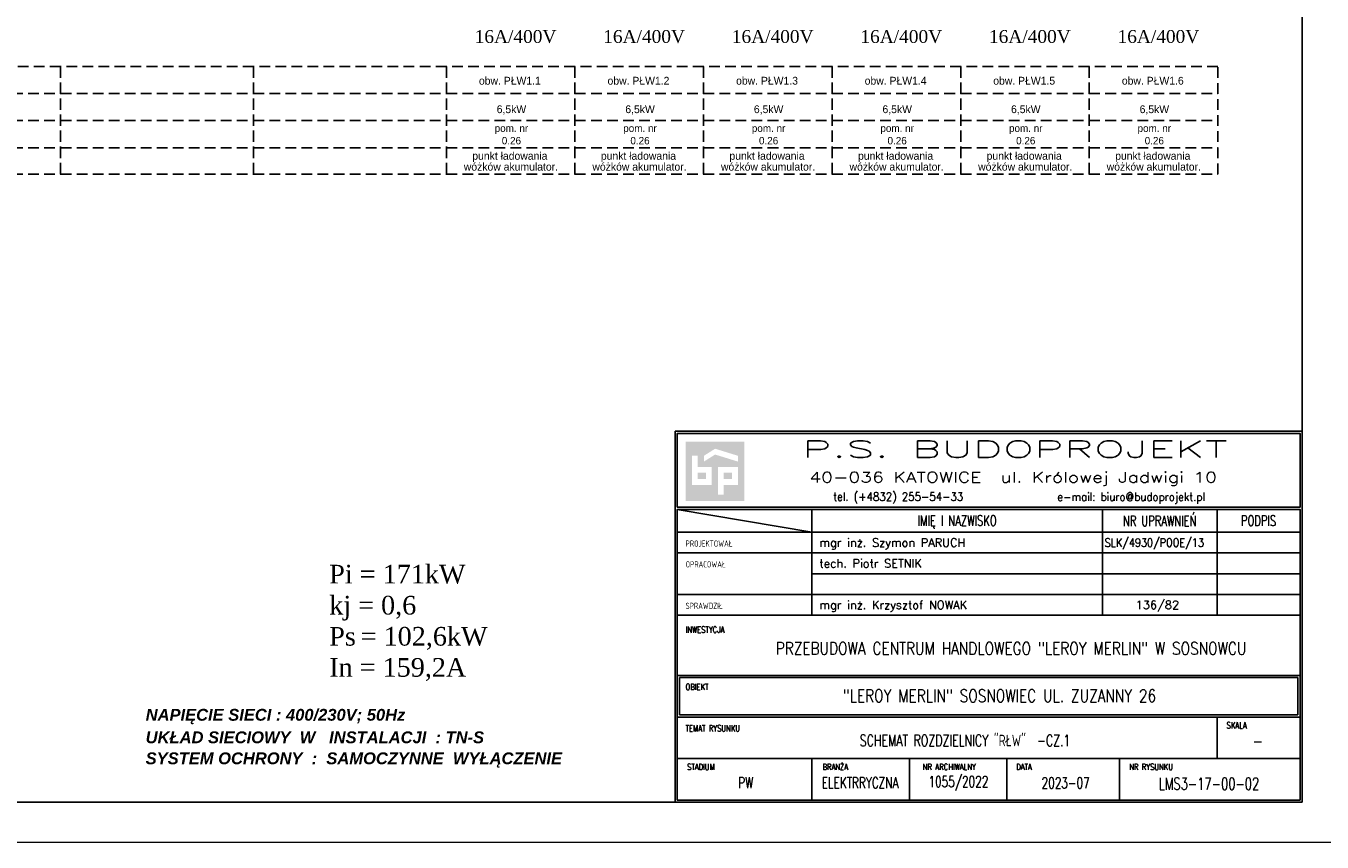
# Model space of a CAD drawing. Extents: x 45023 to 80158, y -8440 to -2500.
# Tile 3 of 14: x 50339 to 54888, y -8440 to -5577. Entities that reach past the tile are written whole.
import ezdxf
from ezdxf.enums import TextEntityAlignment as Align

# ---------------------------------------------------------------- set-up
doc = ezdxf.new("R2010")
doc.units = 0
doc.header["$MEASUREMENT"] = 0
doc.linetypes.add('DASHED2', pattern=[0.375, 0.25, -0.125])
doc.layers.add('_elek-opis', color=7, linetype='Continuous', lineweight=25)
for name, color, linetype in [('_TAB-TEXT', 7, 'Continuous'), ('_TABLICZKA', 7, 'Continuous'), ('R-RAM', 10, 'Continuous'), ('TABLICZKA', 7, 'Continuous')]:
    doc.layers.add(name, color=color, linetype=linetype)
doc.styles.add('ROMANS', font='romans', dxfattribs={"height": 3})
doc.styles.add('STYLE1', font='arial.ttf')

msp = doc.modelspace()

# ---------------------------------------------------------------- hatches: boundary and pattern name
at = {"layer": '_TABLICZKA'}
h = msp.add_hatch(color=256, dxfattribs=at)
h.paths.add_polyline_path([(52860, -7035.8), (52654.6, -7035.8), (52654.6, -7244.1), (52860, -7244.1)])
h.paths.add_polyline_path([(52838.2, -7085.3), (52838.2, -7105.7), (52758, -7080.9), (52718.7, -7105.7), (52718.7, -7085.3), (52758, -7060.5)], flags=16)
h.paths.add_polyline_path([(52838.2, -7124.6), (52838.2, -7187.3), (52788.6, -7187.3), (52788.6, -7222.2), (52768.2, -7222.2), (52768.2, -7124.6)], flags=16)
h.paths.add_polyline_path([(52817.8, -7145), (52817.8, -7166.9), (52788.6, -7166.9), (52788.6, -7145)], flags=0)
h.paths.add_polyline_path([(52746.4, -7124.6), (52746.4, -7187.3), (52676.4, -7187.3), (52676.4, -7085.3), (52696.8, -7085.3), (52696.8, -7124.6)], flags=16)
h.paths.add_polyline_path([(52726, -7145), (52726, -7166.9), (52696.8, -7166.9), (52696.8, -7145)], flags=0)

# ---------------------------------------------------------------- linework, layer by layer
at = {"linetype": 'DASHED2', "ltscale": 150}
for p, q in [((50009.9, -5814.6, 1.4), (50461.2, -5814.6, 1.6)), ((50461.2, -5814.6, 1.4), (51138, -5814.6, 1.6)), ((51138, -5814.6, 1.4), (51814.9, -5814.6, 1.6)), ((51814.9, -5814.6, 1.4), (52266.2, -5814.6, 1.6)), ((52266.2, -5814.6, 1.4), (52717.4, -5814.6, 1.6)), ((52717.4, -5814.6, 1.4), (53168.7, -5814.6, 1.6)), ((53168.7, -5814.6, 1.4), (53619.9, -5814.6, 1.6)), ((53619.9, -5814.6, 1.4), (54071.2, -5814.6, 1.6)), ((54071.2, -5814.6, 1.4), (54522.4, -5814.6, 1.6)), ((50009.9, -5909.6, 1.4), (50461.2, -5909.6, 1.6)), ((50461.2, -5909.6, 1.4), (51138, -5909.6, 1.6)), ((51138, -5909.6, 1.4), (51814.9, -5909.6, 1.6)), ((51814.9, -5909.6, 1.4), (52266.2, -5909.6, 1.6)), ((52266.2, -5909.6, 1.4), (52717.4, -5909.6, 1.6)), ((52717.4, -5909.6, 1.4), (53168.7, -5909.6, 1.6)), ((53168.7, -5909.6, 1.4), (53619.9, -5909.6, 1.6)), ((53619.9, -5909.6, 1.4), (54071.2, -5909.6, 1.6)), ((54071.2, -5909.6, 1.4), (54522.4, -5909.6, 1.6)), ((50009.9, -6004.6, 1.4), (50461.2, -6004.6, 1.6)), ((50461.2, -6004.6, 1.4), (51138, -6004.6, 1.6)), ((51138, -6004.6, 1.4), (51814.9, -6004.6, 1.6)), ((51814.9, -6004.6, 1.4), (52266.2, -6004.6, 1.6)), ((52266.2, -6004.6, 1.4), (52717.4, -6004.6, 1.6)), ((52717.4, -6004.6, 1.4), (53168.7, -6004.6, 1.6)), ((53168.7, -6004.6, 1.4), (53619.9, -6004.6, 1.6)), ((53619.9, -6004.6, 1.4), (54071.2, -6004.6, 1.6)), ((54071.2, -6004.6, 1.4), (54522.4, -6004.6, 1.6))]:
    msp.add_line(p, q, dxfattribs=at)
at = {"elevation": 0}
msp.add_lwpolyline([(46803.1, -8300.4), (54818.2, -8300.4), (54818.2, -2640.4), (46803.1, -2640.4)], close=True, dxfattribs=at)
at = {"linetype": 'DASHED2', "ltscale": 150, "elevation": 0.1}
for points in [[(50009.9, -6097), (50461.2, -6097), (50461.2, -5719.6), (50009.9, -5719.6)], [(50461.2, -6097), (51138, -6097), (51138, -5719.6), (50461.2, -5719.6)], [(51138, -6097), (51814.9, -6097), (51814.9, -5719.6), (51138, -5719.6)], [(51814.9, -6097), (52266.2, -6097), (52266.2, -5719.6), (51814.9, -5719.6)], [(52266.2, -6097), (52717.4, -6097), (52717.4, -5719.6), (52266.2, -5719.6)], [(52717.4, -6097), (53168.7, -6097), (53168.7, -5719.6), (52717.4, -5719.6)], [(53168.7, -6097), (53619.9, -6097), (53619.9, -5719.6), (53168.7, -5719.6)], [(53619.9, -6097), (54071.2, -6097), (54071.2, -5719.6), (53619.9, -5719.6)], [(54071.2, -6097), (54522.4, -6097), (54522.4, -5719.6), (54071.2, -5719.6)]]:
    msp.add_lwpolyline(points, close=True, dxfattribs=at)
at = {"layer": '_TABLICZKA'}
for p, q in [((53097.4, -7273.2, 0), (53097.4, -7644.8, 0)), ((54117.3, -7273.2, 0), (54117.3, -7644.8, 0)), ((54519.5, -7273.2, 0), (54519.5, -7644.8, 0)), ((52625.4, -7353.4, 0), (54810.9, -7353.4, 0)), ((52625.4, -7426.2, 0), (54810.9, -7426.2, 0)), ((53097.4, -7499.1, 0), (54810.9, -7499.1, 0)), ((52625.4, -7571.9, 0), (54810.9, -7571.9, 0)), ((52625.4, -7856, 0), (54810.9, -7856, 0)), ((52632.7, -7863.3, 0), (52632.7, -7994.4, 0)), ((52632.7, -7863.3, 0), (54803.6, -7863.3, 0)), ((54803.6, -7863.3, 0), (54803.6, -7994.4, 0)), ((52625.4, -8001.7, 0), (54810.9, -8001.7, 0)), ((52632.7, -7994.4, 0), (54803.6, -7994.4, 0)), ((54519.5, -8001.7, 0), (54519.5, -8147.4, 0)), ((52625.4, -8147.4, 0), (54810.9, -8147.4, 0)), ((53097.4, -8147.4, 0), (53097.4, -8293.1, 0)), ((53439.8, -8147.4, 0), (53439.8, -8293.1, 0)), ((53782.2, -8147.4, 0), (53782.2, -8293.1, 0)), ((54177.1, -8147.4, 0), (54177.1, -8293.1, 0)), ((54177.1, -8147.4, 0), (54177.1, -8293.1, 0))]:
    msp.add_line(p, q, dxfattribs=at)
at = {"layer": '_TABLICZKA', "elevation": 0}
for points in [[(52618.2, -8300.4), (52618.2, -6999.3), (54818.2, -6999.3), (54818.2, -8300.4)], [(52625.4, -7266), (52625.4, -7006.6), (54810.9, -7006.6), (54810.9, -7266)]]:
    msp.add_lwpolyline(points, close=True, dxfattribs=at)
msp.add_lwpolyline([(53097.4, -7353.4), (52625.4, -7273.2), (52625.4, -7644.8), (54810.9, -7644.8), (52625.4, -7644.8), (52625.4, -8293.1), (54810.9, -8293.1), (54810.9, -7644.8), (54810.9, -7273.2), (52625.4, -7273.2), (54810.9, -7273.2)], dxfattribs=at)
at = {"layer": 'R-RAM', "color": 8, "lineweight": 9, "ltscale": 20, "elevation": 0}
msp.add_lwpolyline([(46558.2, -8440.4), (54958.2, -8440.4), (54958.2, -2500.4), (46558.2, -2500.4)], close=True, dxfattribs=at)

# ---------------------------------------------------------------- texts
at = {"linetype": 'Continuous'}
for s, height, p in [('obw. PŁW1.1', 27.296, (52037.7, -5783.2, -0.3)), ('obw. PŁW1.2', 27.296, (52489, -5783.2, -0.3)), ('obw. PŁW1.3', 27.296, (52940.2, -5783.2, -0.3)), ('obw. PŁW1.4', 27.296, (53391.5, -5783.2, -0.3)), ('obw. PŁW1.5', 27.296, (53842.7, -5783.2, -0.3)), ('obw. PŁW1.6', 27.296, (54294, -5783.2, -0.3)), ('6,5kW', 27.3, (52043.3, -5883.2, -0.6)), ('6,5kW', 27.3, (52494.6, -5883.2, -0.6)), ('6,5kW', 27.3, (52945.8, -5883.2, -0.6)), ('6,5kW', 27.3, (53397.1, -5883.2, -0.6)), ('6,5kW', 27.3, (53848.3, -5883.2, -0.6)), ('6,5kW', 27.3, (54299.6, -5883.2, -0.6)), ('pom. nr', 25.93, (52043.2, -5949.2, -0.6)), ('pom. nr', 25.93, (52494.4, -5949.2, -0.6)), ('pom. nr', 25.93, (52945.7, -5949.2, -0.6)), ('pom. nr', 25.93, (53396.9, -5949.2, -0.6)), ('pom. nr', 25.93, (53848.2, -5949.2, -0.6)), ('pom. nr', 25.93, (54299.4, -5949.2, -0.6)), ('0.26', 25.93, (52043.2, -5992.7, -0.6)), ('0.26', 25.93, (52494.4, -5992.7, -0.6)), ('0.26', 25.93, (52945.7, -5992.7, -0.6)), ('0.26', 25.93, (53396.9, -5992.7, -0.6)), ('0.26', 25.93, (53848.2, -5992.7, -0.6)), ('0.26', 25.93, (54299.4, -5992.7, -0.6)), ('punkt ładowania', 27.296, (52037.7, -6046.8, 1.2)), ('punkt ładowania', 27.296, (52489, -6046.8, 1.2)), ('punkt ładowania', 27.296, (52940.2, -6046.8, 1.2)), ('punkt ładowania', 27.296, (53391.5, -6046.8, 1.2)), ('punkt ładowania', 27.296, (53842.7, -6046.8, 1.2)), ('punkt ładowania', 27.296, (54294, -6046.8, 1.2)), ('wóżków akumulator.', 27.296, (52041.4, -6084.9, 1.2)), ('wóżków akumulator.', 27.296, (52492.6, -6084.9, 1.2)), ('wóżków akumulator.', 27.296, (52943.9, -6084.9, 1.2)), ('wóżków akumulator.', 27.296, (53395.1, -6084.9, 1.2)), ('wóżków akumulator.', 27.296, (53846.4, -6084.9, 1.2)), ('wóżków akumulator.', 27.296, (54297.6, -6084.9, 1.2))]:
    msp.add_text(s, height=height, dxfattribs=at).set_placement(p, align=Align.CENTER)
at = {"layer": '_elek-opis', "ltscale": 2, "attachment_point": 1}
for s, insert, char_height, width in [('{\\fTimes New Roman|b0|i0|c238|p18;16A/400V}', (51914.1, -5591.9), 45, 303.852), ('{\\fTimes New Roman|b0|i0|c238|p18;16A/400V}', (52365.3, -5591.9), 45, 303.852), ('{\\fTimes New Roman|b0|i0|c238|p18;16A/400V}', (52816.6, -5591.9), 45, 303.852), ('{\\fTimes New Roman|b0|i0|c238|p18;16A/400V}', (53267.8, -5591.9), 45, 303.852), ('{\\fTimes New Roman|b0|i0|c238|p18;16A/400V}', (53719.1, -5591.9), 45, 303.852), ('{\\fTimes New Roman|b0|i0|c238|p18;16A/400V}', (54170.3, -5591.9), 45, 303.852), ('{\\fTimes New Roman|b0|i0|c238|p18;Pi = 171kW\\Pkj = 0,6\\PPs\\H0.68791x; \\H1.4537x;= 102,6kW \\PIn = 159,2A }', (51403.7, -7467.7), 65.415, 655.751)]:
    msp.add_mtext(s, dxfattribs=dict(at, insert=insert, char_height=char_height, width=width))
at = {"layer": '_TAB-TEXT', "style": 'ROMANS'}
for s, height, p in [('mgr inż. Szymon PARUCH', 29.139, (53124, -7413.2, 0)), ('tech. Piotr SETNIK', 29.139, (53124, -7486.1, 0)), ('mgr inż. Krzysztof NOWAK', 29.139, (53124, -7631.7, 0)), ('136/82', 29.14, (54234.1, -7631.7, 0))]:
    msp.add_text(s, height=height, dxfattribs=at).set_placement(p, align=Align.BOTTOM_LEFT)
at = {"layer": '_TAB-TEXT', "style": 'ROMANS', "width": 0.85}
msp.add_text('SLK/4930/POOE/13', height=29.139, dxfattribs=at).set_placement((54125.3, -7413.2, 0), align=Align.BOTTOM_LEFT)
at = {"layer": '_TAB-TEXT', "style": 'ROMANS'}
for s, height, width, p in [('PRZEBUDOWA CENTRUM HANDLOWEGO "LEROY MERLIN" W SOSNOWCU', 44, 0.8, (53796.6, -7760.9, 0)), ('"LEROY MERLIN" SOSNOWIEC UL. ZUZANNY 26', 44, 0.8, (53755.9, -7927.1, 0)), ('SCHEMAT ROZDZIELNICY "RŁW"  -CZ.1', 40.333, 0.7, (53635.3, -8080.1, 0)), ('-', 43.7, 0.75, (54662.7, -8086, 0)), ('PW', 38.5, 0.7, (52865.1, -8232.3, 0)), ('ELEKTRRYCZNA', 38.5, 0.7, (53266.7, -8232.3, 0)), ('1055/2022', 38.5, 0.7, (53611.9, -8231.1, 0)), ('2023-07', 38.5, 0.7, (53988.1, -8232.7, 0)), ('LMS3-17-00-02', 42.167, 0.7, (54491.2, -8235.6, 0))]:
    msp.add_text(s, height=height, dxfattribs=dict(at, width=width)).set_placement(p, align=Align.MIDDLE)
at = {"layer": '_TABLICZKA', "linetype": 'Continuous', "lineweight": 25, "ltscale": 20, "style": 'ROMANS', "width": 2}
msp.add_text('P.S. BUDOPROJEKT', height=58.278, dxfattribs=at).set_placement((53810.1, -7062.1, 0), align=Align.MIDDLE)
at = {"layer": '_TABLICZKA', "linetype": 'Continuous', "ltscale": 20, "style": 'ROMANS'}
for s, height, width, p in [('40-036 KATOWICE  ul. Królowej Jadwigi 10', 36.424, 1.33, (53804, -7165.8, 0)), ('tel. (+4832) 255-54-33', 29.139, 0.9, (53400.7, -7230.6, 0)), ('e-mail: biuro@budoprojekt.pl', 29.139, 0.9, (54218.2, -7233.2, 0))]:
    msp.add_text(s, height=height, dxfattribs=dict(at, width=width)).set_placement(p, align=Align.MIDDLE)
at = {"layer": '_TABLICZKA', "style": 'ROMANS', "width": 0.7}
for s, height, p in [('NR UPRAWNIEŃ', 36.424, (54318.4, -7307.6, 0)), ('IMIĘ I NAZWISKO', 36.424, (53607.3, -7317.1, 0)), ('PODPIS', 36.42, (54665.2, -7312.8, 0))]:
    msp.add_text(s, height=height, dxfattribs=at).set_placement(p, align=Align.MIDDLE)
at = {"layer": '_TABLICZKA', "style": 'ROMANS', "width": 0.8}
for s, height, p in [('PROJEKTOWAŁ', 21.854, (52654.3, -7410.7, 0)), ('OPRACOWAŁ', 21.85, (52654.3, -7483.6, 0)), ('SPRAWDZIŁ', 21.85, (52654.3, -7629.2, 0)), ('INWESTYCJA', 21.85, (52654.3, -7712.7, 0)), ('OBIEKT', 21.85, (52654.3, -7913.4, 0)), ('TEMAT RYSUNKU', 21.854, (52654.3, -8059, 0))]:
    msp.add_text(s, height=height, dxfattribs=at).set_placement(p, align=Align.BOTTOM_LEFT)
for s, height, p in [('SKALA', 21.85, (54588.2, -8041.8, 0)), ('STADIUM', 21.85, (52707.9, -8187.5, 0)), ('BRANŻA', 21.85, (53179.8, -8187.5, 0)), ('NR ARCHIWALNY', 21.854, (53579.7, -8187.5, 0)), ('DATA', 21.85, (53842.1, -8187.5, 0)), ('NR RYSUNKU', 21.85, (54288.1, -8187.5, 0))]:
    msp.add_text(s, height=height, dxfattribs=at).set_placement(p, align=Align.CENTER)
at = {"layer": 'TABLICZKA', "color": 9, "char_height": 41.472, "attachment_point": 1, "style": 'STYLE1'}
for s, insert in [('{\\fArial|b1|i1|c238|p34;NAPIĘCIE SIECI : 400/230V; 50Hz}', (50759.6, -7973.2, 0)), ('{\\fArial|b1|i1|c238|p34;UKŁAD SIECIOWY  W   INSTALACJI  : TN-S}', (50759.6, -8052.2, 0)), ('{\\fArial|b1|i1|c238|p34;SYSTEM OCHRONY  :  SAMOCZYNNE  WYŁĄCZENIE}', (50759.6, -8125.9, 0))]:
    msp.add_mtext(s, dxfattribs=dict(at, insert=insert))

doc.saveas('drawing.dxf')
